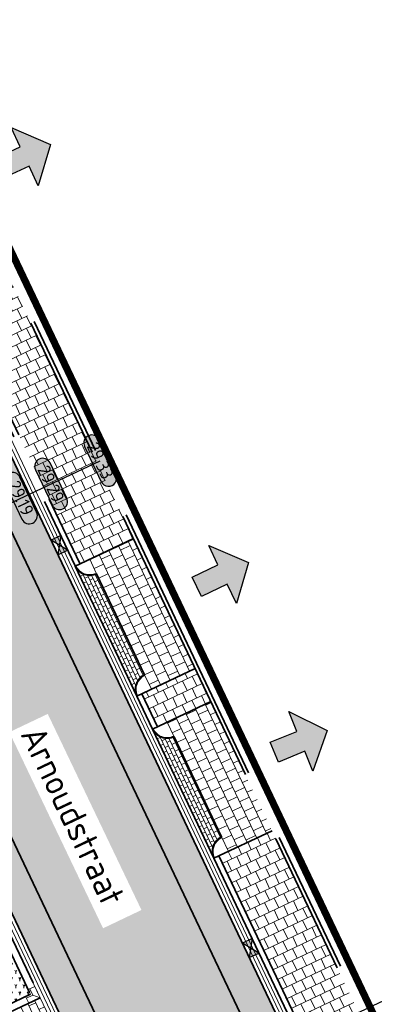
# Model space of a CAD drawing. Header units: metres. Extents: x 199937 to 201628, y 374508 to 375260.
# Tile 173 of 183: x 201397 to 201407, y 375068 to 375095. Entities that reach past the tile are written whole.
import ezdxf
from ezdxf.enums import TextEntityAlignment as Align

# ---------------------------------------------------------------- set-up
doc = ezdxf.new("R2010")
doc.units = ezdxf.units.M
doc.set_wipeout_variables(frame=1)
for name, pattern in [('VH-GELEIDEBAND', [6, 2, -2, 0, -2]), ('VH-OPSLUITBAND_100X200', [16, 8, -2, 4, -2]), ('VH-TROTTOIRBAND_130-150', [15, 5, -2, 2, -2, 2, -2]), ('XX-PROJECTGRENS', [18, 12, -3, 0, -3])]:
    doc.linetypes.add(name, pattern=pattern)
doc.layers.add('000___INRIT-PIJL', color=252, linetype='Continuous')
doc.layers.add('000___OP_DWARSPROFIEL', color=3, linetype='Continuous')
for name, color, linetype, lineweight in [('N-WE-GR-BEPLANTING_CULTUUR-A', 92, 'Continuous', 0), ('N-WE-OG-HOOGTELIJN-G', 7, 'Continuous', 25), ('N-WE-RI-KOLK-S', 7, 'Continuous', 25), ('N-WE-VH-GOOT-G', 170, 'Continuous', 35), ('N-WE-VH-KANTOPSLUITING_GELEIDEBAND_50 200-G', 20, 'VH-GELEIDEBAND', 35), ('N-WE-VH-KANTOPSLUITING_GELEIDEBAND_50 200_250_HOEKSTUK-S', 20, 'Continuous', 25), ('N-WE-VH-KANTOPSLUITING_OPSLUITBAND_100X200-G', 150, 'VH-OPSLUITBAND_100X200', 35), ('N-WE-VH-KANTOPSLUITING_TROTTOIRBAND_130 150-G', 210, 'VH-TROTTOIRBAND_130-150', 35), ('N-WE-VH-KANTOPSLUITING_TROTTOIRBAND_130 150_250_HOEKBLOK-S', 210, 'Continuous', 25), ('N-WE-VH-KANTVERHARDING_STREKLAAG-G', 60, 'Continuous', 18), ('N-WE-VH-VERHARDING_BETONSTRAATSTEEN-G', 252, 'Continuous', 35), ('N-WE-VH-VERHARDING_TEGEL-A', 252, 'Continuous', 18), ('N-WE-VH-VERHARDING_TEGEL-G', 252, 'Continuous', 35), ('N-WE-VW-MARKERING_PARKEERVAK-O', 7, 'Continuous', 18), ('X-XX-AL-HOOGTELABEL-S', 7, 'Continuous', 25), ('X-XX-AL-T35', 50, 'Continuous', 35)]:
    doc.layers.add(name, color=color, linetype=linetype, lineweight=lineweight)
doc.layers.add('N-WE-KG-GRENS_PROJECT-G', color=7, linetype='XX-PROJECTGRENS', lineweight=35, transparency=0.45)
for name, color, linetype, lineweight, true_color in [('N-WE-VH-VERHARDING_BETONSTRAATSTEEN_GRIJS-A', 7, 'Continuous', 18, 0xa6a6a6), ('N-WE-VH-VERHARDING_BETONSTRAATSTEEN_HEIDE-A', 7, 'Continuous', 0, 0x986657), ('N-WE-VH-VERHARDING_BETONSTRAATSTEEN_ROOD-A', 7, 'Continuous', 0, 0xa92c0a)]:
    doc.layers.add(name, color=color, linetype=linetype, lineweight=lineweight, true_color=true_color)
doc.styles.add('NLCS-ISO-ANNOTATIEF-T18', font='NLCS-ISO.ttf', dxfattribs={"height": 1.8})
doc.styles.add('NLCS-ISO-M200-T35', font='NLCS-ISO.ttf', dxfattribs={"height": 0.7})
doc.styles.get("Standard").update_dxf_attribs({"font": 'NLCS-ISO.ttf'})
pattern_1 = [(115.26, (0, 0), (-0.27953252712, 0.10030735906), [0.63, -0.21]), (25.26, (-0.37984, -0.17923), (-0.27953252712, 0.10030735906), [0.63, -0.21])]
pattern_2 = [(25.3682, (201343.74282, 375069.87108), (0.04988965, 0.13986073), [0.105, -0.105]), (115.3682, (201343.74282, 375069.87108), (-0.09487519, -0.04498554), [])]
pattern_3 = [(25.28635, (201372.6357, 375135.41686), (0.20718394, 0.2637704), [0.3, -0.3]), (115.28635, (201372.6357, 375135.41686), (-0.2712553, -0.1281427), [])]
pattern_4 = [(115.44303439, (0, 0), (-0.26433598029, 0.206461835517), [0.3, -0.3]), (205.44303439, (0, 0), (0.12888405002, -0.27090386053), [])]

# ---------------------------------------------------------------- blocks, each defined once
blk = doc.blocks.new('inrit')
h = blk.add_hatch(color=256)
h.dxf.hatch_style = 1
h.paths.add_polyline_path([(0.3, 1), (-0.3, 1), (-0.3, 1.8), (-0.9, 1.8), (0, 2.6), (0.9, 1.8), (0.3, 1.8)])
at = {"color": 3, "flags": 128}
blk.add_lwpolyline([(0.3, 1), (-0.3, 1), (-0.3, 1.8), (-0.9, 1.8), (0, 2.6), (0.9, 1.8), (0.3, 1.8), (0.3, 1)], dxfattribs=at)
blk = doc.blocks.new('*U192')
for p, q in [((-13.032, 0.4), (-11.982, 2.5)), ((-11.982, 2.5), (-10.932, 0.4)), ((12.698, 0.4), (13.748, 2.5)), ((13.748, 2.5), (14.798, 0.4)), ((-10.932, 0.4), (-13.032, 0.4)), ((14.798, 0.4), (12.698, 0.4)), ((14.998, 0), (-13.232, 0))]:
    blk.add_line(p, q)
for tag, p in [('A500', (-11.982, 3.25)), ('B500', (13.748, 3.25))]:
    blk.add_attdef(tag, text='', height=1.75, rotation=0).set_placement(p, align=Align.CENTER)
blk = doc.blocks.new('SVH-TROTTOIRBAND HOEKBLOK_130 150X250_R450_H90UITW_HD-MM')
at = {"linetype": 'Continuous', "lineweight": 0}
for q in [(450, 450), (0, 0)]:
    blk.add_line((0, 450), q, dxfattribs=at)
for radius in [450, 430]:
    blk.add_arc((0, 450), radius, 270, 0, dxfattribs=at)
blk = doc.blocks.new('SVH-GELEIDEBAND HOEKSTUK_50 200X250_L350_H90UITW_HD-MM')
at = {"linetype": 'Continuous', "lineweight": 0}
for p, q in [((200, 350), (200, 150)), ((200, 150), (0, 150)), ((200, 150), (350, 0))]:
    blk.add_line(p, q, dxfattribs=at)
blk.add_lwpolyline([(0, 200), (150, 200), (150, 350), (350, 350), (350, 0), (0, 0)], close=True, dxfattribs=at)
blk = doc.blocks.new('*U283')
h = blk.add_hatch(color=253)
h.dxf.hatch_style = 1
edge = h.paths.add_edge_path()
edge.add_line((2.73, 1.13), (-2.73, 1.13))
edge.add_arc((-2.73, 0), 1.13, 90, 270)
edge.add_line((-2.73, -1.13), (2.73, -1.13))
edge.add_arc((2.73, 0), 1.13, 270, 450)
blk.add_lwpolyline([(2.73, 1.13), (-2.73, 1.13, 1), (-2.73, -1.13), (2.73, -1.13, 1)], format="xyb", close=True)
at = {"style": 'NLCS-ISO-ANNOTATIEF-T18'}
blk.add_attdef('HGT', text='', height=1.8, dxfattribs=at).set_placement((0, 0), align=Align.MIDDLE_CENTER)
blk = doc.blocks.new('N-SRI-KOLK_STRAAT_450X300-SO')
h = blk.add_hatch(color=256)
h.dxf.hatch_style = 1
h.paths.add_polyline_path([(0, 0.75), (-1.125, 1.5), (-1.125, 0)])
h.paths.add_polyline_path([(1.125, 0), (1.125, 1.5), (0, 0.75)])
for p, q in [((-1.125, 0), (1.125, 1.5)), ((1.125, 0), (-1.125, 1.5))]:
    blk.add_line(p, q)
at = {"flags": 128}
blk.add_lwpolyline([(-1.125, 0), (1.125, 0), (1.125, 1.5), (-1.125, 1.5)], close=True, dxfattribs=at)

msp = doc.modelspace()

# ---------------------------------------------------------------- hatches: boundary and pattern name
at = {"layer": 'N-WE-GR-BEPLANTING_CULTUUR-A'}
h = msp.add_hatch(dxfattribs=at)
h.set_pattern_fill('AGR-BEPLANTING_SOORT_01-SO', color=256, scale=0.2, pattern_type=2)
h.set_pattern_definition([(60, (201123.74073, 375003.37324), (-0.11547008, 0.19999995), [0.0577352, -0.1732052]), (120, (201123.74073, 375003.37324), (-0.23094008, -5e-08), [0.0577352, -0.1732052]), (270, (201123.74073, 375003.37324), (0.11547, -0.2), [0.05, -0.35])])
h.paths.add_polyline_path([(201397.01, 375068.151), (201396.128, 375070.013), (201391.79, 375067.956), (201392.673, 375066.095)])
at = {"layer": 'N-WE-VH-VERHARDING_BETONSTRAATSTEEN_GRIJS-A'}
h = msp.add_hatch(dxfattribs=at)
h.set_pattern_fill('AVH-GRI_BSS_KEIFRMT_HALFST-SO', color=256, angle=25.3682, pattern_type=2)
h.set_pattern_definition(pattern_2)
edge = h.paths.add_edge_path()
edge.add_arc((201400.394, 375076.701), 0.45, 115.3682, 205.3682, ccw=False)
edge.add_line((201400.202, 375077.108), (201398.86, 375079.936))
edge.add_arc((201398.668, 375080.343), 0.45, 205.3682, 295.3682, ccw=False)
edge.add_line((201398.261, 375080.15), (201399.988, 375076.508))
h = msp.add_hatch(dxfattribs=at)
h.set_pattern_fill('AVH-GRI_BSS_KEIFRMT_HALFST-SO', color=256, angle=25.3682, pattern_type=2)
h.set_pattern_definition(pattern_2)
edge = h.paths.add_edge_path()
edge.add_arc((201400.832, 375075.777), 0.45, 205.3682, 295.3682)
edge.add_line((201401.025, 375075.371), (201402.356, 375072.564))
edge.add_arc((201402.549, 375072.157), 0.45, 115.3682, 205.3682)
edge.add_line((201402.142, 375071.964), (201400.426, 375075.585))
at = {"layer": 'N-WE-VH-VERHARDING_BETONSTRAATSTEEN_HEIDE-A', "true_color": 0x986657}
h = msp.add_hatch(dxfattribs=at)
h.set_pattern_fill('AVH-HEI_BSS_KEIFRMT_KEPER-SO', color=25, scale=2, angle=115.26, pattern_type=2)
h.set_pattern_definition(pattern_1)
h.paths.add_polyline_path([(201391.697, 375093.293), (201390.883, 375092.909), (201408.173, 375056.445), (201408.986, 375056.831)])
h = msp.add_hatch(dxfattribs=at)
h.set_pattern_fill('AVH-HEI_BSS_KEIFRMT_KEPER-SO', color=25, scale=2, angle=115.26, pattern_type=2)
h.set_pattern_definition(pattern_1)
h.paths.add_polyline_path([(201387.563, 375091.343), (201386.749, 375090.959), (201404.043, 375054.487), (201404.856, 375054.872)])
at = {"layer": 'N-WE-VH-VERHARDING_BETONSTRAATSTEEN_ROOD-A'}
h = msp.add_hatch(dxfattribs=at)
h.set_pattern_fill('AVH-ROO_BSS_KEIFRMT_KEPER-SO', color=36, scale=2, angle=-19.6263, pattern_type=2)
h.set_pattern_definition([(340.37365, (201390.89287, 375092.91379), (0.2683354, 0.1272639), [0.63, -0.21]), (250.37365, (201391.03394, 375093.30939), (0.2683354, 0.1272639), [0.63, -0.21])])
h.paths.add_polyline_path([(201390.883, 375092.909), (201387.563, 375091.343), (201404.856, 375054.872), (201408.173, 375056.445)])
h = msp.add_hatch(dxfattribs=at)
h.set_pattern_fill('AVH-ROO_BSS_KEIFRMT_HALFST-SO', color=36, scale=2, angle=-154.6318, pattern_type=2)
h.set_pattern_definition([(205.3682, (201384.08018, 375094.02054), (-0.0997793, -0.2797215), [0.21, -0.21]), (295.3682, (201384.08018, 375094.02054), (0.1897504, 0.0899711), [])])
h.paths.add_polyline_path([(201397.277, 375068.056), (201396.734, 375067.799), (201397.934, 375065.269), (201398.476, 375065.526)])
at = {"layer": 'N-WE-VH-VERHARDING_TEGEL-A'}
h = msp.add_hatch(dxfattribs=at)
h.set_pattern_fill('AVH-TEGEL_300X300_HALFST-SO', color=256, scale=5, angle=115.443, pattern_type=2)
h.set_pattern_definition([(115.44303, (201401.07311, 375044.21776), (-0.264336, 0.20646184), [0.3, -0.3]), (205.44303, (201401.0731, 375044.21776), (0.128884, -0.2709039), [])])
edge = h.paths.add_edge_path()
edge.add_line((201376.975, 375091.375), (201375.638, 375090.698))
edge.add_line((201375.638, 375090.698), (201377.14, 375087.729))
edge.add_line((201377.14, 375087.729), (201374.43, 375086.42))
edge.add_line((201374.43, 375086.42), (201378.021, 375078.864))
edge.add_line((201378.021, 375078.864), (201380.732, 375080.149))
edge.add_line((201380.732, 375080.149), (201383.34, 375074.582))
edge.add_line((201383.34, 375074.582), (201386.126, 375075.914))
edge.add_line((201386.126, 375075.914), (201389.535, 375068.817))
edge.add_line((201389.535, 375068.817), (201387.8, 375068.02))
edge.add_line((201387.8, 375068.02), (201388.503, 375066.549))
edge.add_line((201388.503, 375066.549), (201388.142, 375066.377))
edge.add_line((201388.142, 375066.377), (201389.063, 375064.455))
edge.add_line((201389.063, 375064.455), (201389.421, 375064.627))
edge.add_line((201389.421, 375064.627), (201390.126, 375063.15))
edge.add_line((201390.126, 375063.15), (201391.796, 375063.924))
edge.add_line((201391.796, 375063.924), (201395.415, 375056.385))
edge.add_line((201395.415, 375056.385), (201393.703, 375055.557))
edge.add_line((201393.703, 375055.557), (201394.405, 375054.086))
edge.add_line((201394.405, 375054.086), (201394.044, 375053.914))
edge.add_line((201394.044, 375053.914), (201394.96, 375051.991))
edge.add_line((201394.96, 375051.991), (201395.321, 375052.163))
edge.add_line((201395.321, 375052.163), (201396.024, 375050.688))
edge.add_line((201396.024, 375050.688), (201397.698, 375051.436))
edge.add_line((201397.698, 375051.436), (201401.01, 375044.354))
edge.add_line((201401.01, 375044.354), (201401.756, 375044.715))
edge.add_arc((201399.207, 375049.98), 5.85, 295.8303, 302.4446)
edge.add_line((201402.345, 375045.044), (201399.587, 375051.046))
edge.add_line((201399.587, 375051.046), (201387.493, 375076.552))
edge.add_line((201387.493, 375076.552), (201386.403, 375078.853))
edge.add_line((201386.403, 375078.853), (201383.344, 375077.403))
edge.add_line((201383.344, 375077.403), (201376.975, 375091.375))
h = msp.add_hatch(dxfattribs=at)
h.set_pattern_fill('AVH-TEGEL_300X300_HALFST-SO', color=256, scale=5, angle=115.443, pattern_type=2)
h.set_pattern_definition(pattern_4)
h.paths.add_polyline_path([(201398.396, 375080.215), (201399.887, 375080.921), (201396.028, 375089.061), (201394.537, 375088.354)])
h = msp.add_hatch(dxfattribs=at)
h.set_pattern_fill('AVH-TEGEL_300X300_HALFST-SO', color=256, angle=25.2863, pattern_type=2)
h.set_pattern_definition(pattern_3)
h.paths.add_polyline_path([(201399.887, 375080.921), (201398.668, 375080.343), (201398.86, 375079.936), (201400.202, 375077.108), (201400.394, 375076.701), (201401.614, 375077.279)])
h = msp.add_hatch(dxfattribs=at)
h.set_pattern_fill('AVH-TEGEL_300X300_HALFST-SO', color=256, scale=5, angle=115.443, pattern_type=2)
h.set_pattern_definition(pattern_4)
h.paths.add_polyline_path([(201400.561, 375075.649), (201402.052, 375076.356), (201401.614, 375077.279), (201400.123, 375076.572)])
h = msp.add_hatch(dxfattribs=at)
h.set_pattern_fill('AVH-TEGEL_300X300_HALFST-SO', color=256, angle=25.2863, pattern_type=2)
h.set_pattern_definition(pattern_3)
h.paths.add_polyline_path([(201402.052, 375076.356), (201400.832, 375075.777), (201401.025, 375075.371), (201402.356, 375072.564), (201402.549, 375072.157), (201403.769, 375072.735)])
h = msp.add_hatch(dxfattribs=at)
h.set_pattern_fill('AVH-TEGEL_300X300_HALFST-SO', color=256, scale=5, angle=115.443, pattern_type=2)
h.set_pattern_definition(pattern_4)
h.paths.add_polyline_path([(201406.147, 375063.869), (201407.638, 375064.576), (201403.769, 375072.735), (201402.278, 375072.028)])

# ---------------------------------------------------------------- linework, layer by layer
at = {"layer": 'N-WE-KG-GRENS_PROJECT-G', "const_width": 0.2}
msp.add_lwpolyline([(201326.055, 375067.739), (201330.257, 375071.053), (201334.007, 375075.189), (201340.06, 375082.15), (201342.594, 375084.667, -0.06874), (201353.099, 375092.167), (201358.409, 375094.813), (201374.065, 375102.572, 0.429448), (201377.752, 375112.692), (201366.929, 375135.943), (201372.886, 375138.71), (201429.61, 375019.069, -0.119763)], format="xyb", dxfattribs=at)
at = {"layer": 'N-WE-OG-HOOGTELIJN-G'}
msp.add_lwpolyline([(201382.902, 375075.528), (201398.962, 375083.106)], dxfattribs=at)
at = {"layer": 'N-WE-VH-GOOT-G'}
msp.add_lwpolyline([(201400.89, 375043.796), (201396.892, 375041.861, 0.066184), (201374.403, 375027.17), (201370.9, 375024.1, -0.017863), (201364.658, 375018.833, -0.480396), (201358.122, 375020.367), (201336.529, 375065.694, -0.297293), (201337.153, 375070.351), (201344.117, 375078.431, -0.084867), (201356.852, 375087.882), (201374.735, 375096.661, -0.418204), (201385.892, 375092.766), (201404.471, 375053.583)], format="xyb", dxfattribs=at)
msp.add_lwpolyline([(201390.839, 375095.102), (201409.414, 375055.927)], dxfattribs=at)
at = {"layer": 'N-WE-VH-KANTOPSLUITING_GELEIDEBAND_50 200-G'}
for points in [[(201384.142, 375094.773), (201379.824, 375092.726), (201387.493, 375076.552), (201392.011, 375078.694), (201392.611, 375077.429), (201393.557, 375075.434), (201389.039, 375073.292), (201391.61, 375067.871), (201396.128, 375070.013), (201397.01, 375068.151), (201392.492, 375066.009), (201396.134, 375058.329), (201400.652, 375060.471), (201401.534, 375058.61), (201397.017, 375056.468), (201399.587, 375051.046), (201404.286, 375053.274)], [(201384.286, 375094.62), (201380.091, 375092.631), (201387.588, 375076.818), (201392.106, 375078.96), (201392.792, 375077.515), (201393.823, 375075.339), (201389.306, 375073.197), (201391.705, 375068.137), (201396.223, 375070.279), (201397.277, 375068.056), (201392.759, 375065.914), (201396.229, 375058.595), (201400.747, 375060.737), (201401.801, 375058.515), (201397.283, 375056.372), (201399.682, 375051.312)]]:
    msp.add_lwpolyline(points, dxfattribs=at)
at = {"layer": 'N-WE-VH-KANTOPSLUITING_OPSLUITBAND_100X200-G'}
for points in [[(201372.694, 375138.453), (201383.511, 375115.555), (201392.738, 375096), (201411.713, 375055.981), (201419.229, 375040.196), (201430.121, 375017.259, -0.044357), (201433.891, 375006.119, -0.033236), (201435.572, 374995.428, -0.004666), (201435.998, 374989.999, 0.094101), (201438.195, 374981.626), (201464.875, 374925.571), (201472.502, 374909.496), (201492.51, 374867.46, 0.460246), (201498.376, 374865.875), (201504.537, 374870.08), (201505.804, 374870.898), (201509.23, 374873.01), (201511.906, 374874.538), (201514.639, 374875.938), (201517.476, 374877.207), (201522.225, 374879.027), (201526.971, 374880.785), (201527.492, 374879.379)], [(201372.785, 375138.496), (201383.602, 375115.598), (201392.828, 375096.043), (201411.803, 375056.024), (201419.319, 375040.239), (201430.212, 375017.3, -0.044365), (201433.988, 375006.142, -0.033239), (201435.672, 374995.437, -0.004666), (201436.098, 374990.006, 0.094101), (201438.285, 374981.669), (201464.965, 374925.613), (201472.592, 374909.539), (201492.6, 374867.503, 0.460246), (201498.32, 374865.958), (201504.482, 374870.163), (201505.751, 374870.983), (201509.179, 374873.096), (201511.858, 374874.626), (201514.596, 374876.028), (201517.438, 374877.3), (201522.19, 374879.121), (201527.03, 374880.914), (201527.586, 374879.413)]]:
    msp.add_lwpolyline(points, format="xyb", dxfattribs=at)
at = {"layer": 'N-WE-VH-KANTOPSLUITING_TROTTOIRBAND_130 150-G'}
for points in [[(201394.402, 375088.29), (201398.261, 375080.15)], [(201394.537, 375088.354), (201398.396, 375080.215)], [(201400.123, 375076.572), (201400.561, 375075.649)], [(201399.988, 375076.508), (201400.426, 375075.585)], [(201402.142, 375071.964), (201406.011, 375063.805)], [(201402.278, 375072.028), (201406.147, 375063.869)]]:
    msp.add_lwpolyline(points, dxfattribs=at)
at = {"layer": 'N-WE-VH-KANTVERHARDING_STREKLAAG-G'}
for points in [[(201400.847, 375043.886), (201396.849, 375041.951, 0.066185), (201374.337, 375027.245), (201370.833, 375024.174, -0.017865), (201364.596, 375018.912, -0.480396), (201358.213, 375020.41), (201336.619, 375065.737, -0.297293), (201337.229, 375070.285), (201344.191, 375078.364, -0.084849), (201356.896, 375087.792), (201374.779, 375096.571, -0.418204), (201385.802, 375092.724), (201404.381, 375053.54)], [(201400.803, 375043.976), (201396.806, 375042.041, 0.066186), (201374.272, 375027.321), (201370.767, 375024.249, -0.017867), (201364.535, 375018.99, -0.480396), (201358.303, 375020.453), (201336.709, 375065.78, -0.297293), (201337.305, 375070.22), (201344.265, 375078.296, -0.084832), (201356.941, 375087.703), (201374.823, 375096.482, -0.418204), (201385.711, 375092.681), (201404.29, 375053.497)]]:
    msp.add_lwpolyline(points, format="xyb", dxfattribs=at)
for points in [[(201390.93, 375095.145), (201409.505, 375055.97)], [(201391.02, 375095.188), (201409.595, 375056.013)]]:
    msp.add_lwpolyline(points, dxfattribs=at)
at = {"layer": 'N-WE-VH-VERHARDING_BETONSTRAATSTEEN-G'}
for points in [[(201390.883, 375092.909), (201408.173, 375056.445)], [(201387.563, 375091.343), (201404.856, 375054.872)]]:
    msp.add_lwpolyline(points, dxfattribs=at)
for points in [[(201399.988, 375076.508, -0.414214), (201400.202, 375077.108), (201398.86, 375079.936, -0.414214), (201398.261, 375080.15)], [(201400.426, 375075.585, 0.414214), (201401.025, 375075.371), (201402.356, 375072.564, 0.414214), (201402.142, 375071.964)]]:
    msp.add_lwpolyline(points, format="xyb", close=True, dxfattribs=at)
at = {"layer": 'N-WE-VH-VERHARDING_TEGEL-G'}
for points in [[(201398.261, 375080.15), (201399.887, 375080.921)], [(201399.988, 375076.508), (201401.614, 375077.279)], [(201400.426, 375075.585), (201402.052, 375076.356)], [(201402.142, 375071.964), (201403.769, 375072.735)]]:
    msp.add_lwpolyline(points, dxfattribs=at)
at = {"layer": 'N-WE-VW-MARKERING_PARKEERVAK-O'}
msp.add_lwpolyline([(201384.142, 375094.773, -0.08171), (201385.621, 375092.638), (201404.286, 375053.274)], format="xyb", dxfattribs=at)

# ---------------------------------------------------------------- block references
at = {"layer": '000___INRIT-PIJL'}
for p, rotation in [((201395.211, 375090.875), 294.864658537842), ((201400.758, 375079.139, 29.355), 295.4858493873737), ((201402.905, 375074.563, 29.363), 292.0893001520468)]:
    msp.add_blockref('inrit', p, dxfattribs=dict(at, rotation=rotation))
at = {"layer": '000___OP_DWARSPROFIEL', "rotation": 25.36819958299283}
msp.add_blockref('*U192', (201399.344, 375064.397), dxfattribs=at).add_auto_attribs({'A500': 'C', 'B500': 'C'})
at = {"layer": 'N-WE-RI-KOLK-S', "xscale": 0.2, "yscale": 0.2, "zscale": 0.2}
for p, rotation in [((201397.951, 375080.805), 115.3681995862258), ((201403.306, 375069.51), 115.3681995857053)]:
    msp.add_blockref('N-SRI-KOLK_STRAAT_450X300-SO', p, dxfattribs=dict(at, rotation=rotation))
at = {"layer": 'N-WE-VH-KANTOPSLUITING_GELEIDEBAND_50 200_250_HOEKSTUK-S', "xscale": 0.001, "yscale": 0.001, "zscale": 0.001, "rotation": 25.36819958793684}
msp.add_blockref('SVH-GELEIDEBAND HOEKSTUK_50 200X250_L350_H90UITW_HD-MM', (201396.96, 375067.906), dxfattribs=at)
at = {"layer": 'N-WE-VH-KANTOPSLUITING_TROTTOIRBAND_130 150_250_HOEKBLOK-S', "xscale": 0.001, "yscale": 0.001, "zscale": 0.001}
for p, rotation in [((201398.261, 375080.15), 295.3681999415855), ((201400.202, 375077.108), 205.3681999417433), ((201400.426, 375075.585), 295.3681999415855), ((201402.356, 375072.564), 205.3681999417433)]:
    msp.add_blockref('SVH-TROTTOIRBAND HOEKBLOK_130 150X250_R450_H90UITW_HD-MM', p, dxfattribs=dict(at, rotation=rotation))
at = {"layer": 'X-XX-AL-HOOGTELABEL-S', "xscale": 0.2, "yscale": 0.2, "zscale": 0.2, "rotation": 295.2863487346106}
for p, values in [((201398.961, 375083.109), {'HGT': '29.33'}), ((201397.585, 375082.456), {'HGT': '29.29'}), ((201396.742, 375082.058), {'HGT': '29.19'})]:
    msp.add_blockref('*U283', p, dxfattribs=at).add_auto_attribs(values)

# ---------------------------------------------------------------- next in the draw order: wipeouts: each hides what was drawn before it
msp.add_wipeout([(201396.418, 375075.498), (201399.04, 375070.001), (201400.114, 375070.514), (201397.492, 375076.01)]).dxf.layer = 'X-XX-AL-T35'

# ---------------------------------------------------------------- next in the draw order: texts
at = {"layer": 'X-XX-AL-T35', "style": 'NLCS-ISO-M200-T35'}
msp.add_text('Arnoudstraat', height=0.7, rotation=295.5, dxfattribs=at).set_placement((201396.715, 375075.446))

doc.saveas('drawing.dxf')
